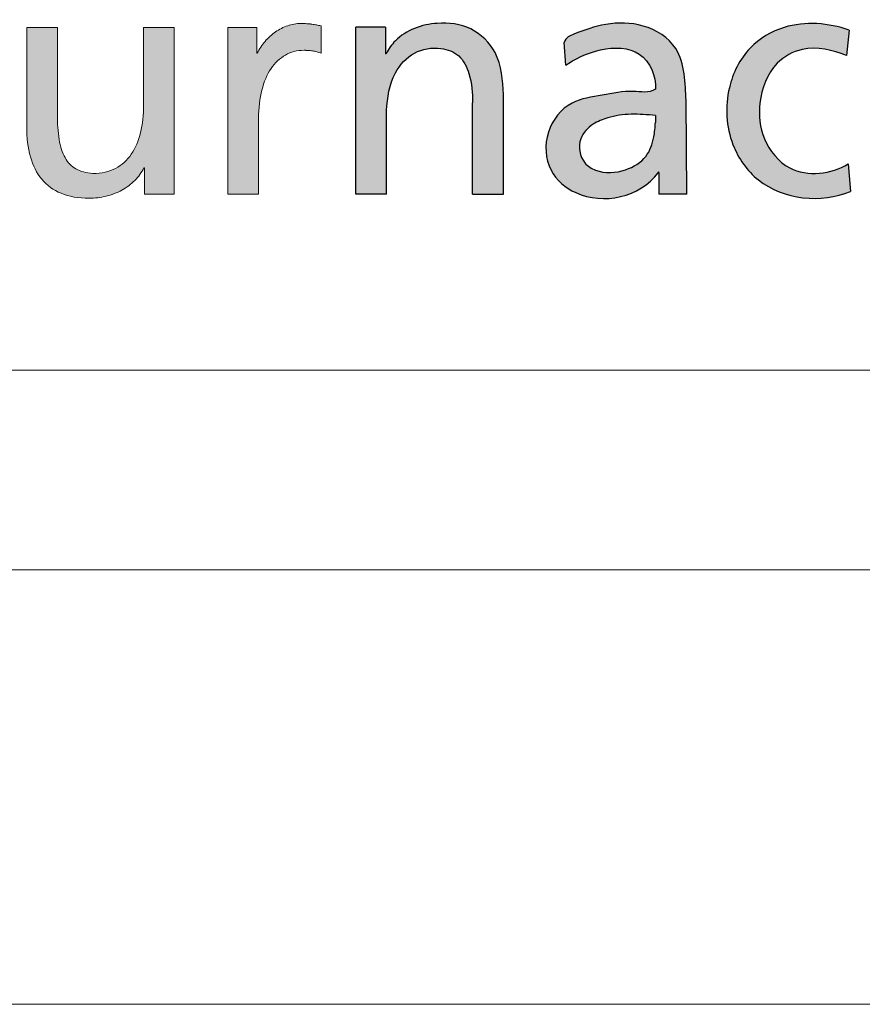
# Model space of a CAD drawing. Header units: millimetres. Extents: x 0 to 594, y 0 to 424.
# Tile 4 of 14: x 408 to 418, y 0 to 12. Entities that reach past the tile are written whole.
import ezdxf

# ---------------------------------------------------------------- set-up
doc = ezdxf.new("R2010")
doc.units = ezdxf.units.MM
doc.header["$LTSCALE"] = 0.25
doc.layers.add('FORMAT', color=7, linetype='Continuous')

# ---------------------------------------------------------------- blocks, each defined once
blk = doc.blocks.new('cajetin')
at = {"color": 7, "linetype": 'Continuous', "lineweight": 18}
for p, q in [((853.5, 7.5), (7.5, 7.5)), ((861, 0), (0, 0))]:
    blk.add_line(p, q, dxfattribs=at)
blk = doc.blocks.new('LOGO_sombreado')
at = {"linetype": 'Continuous'}
h = blk.add_hatch(color=7, dxfattribs=at)
edge = h.paths.add_edge_path(flags=0)
edge.add_line((8.928, 3.962), (8.875, 3.972))
edge.add_spline(control_points=[(8.875, 3.972), (8.858, 3.975), (8.841, 3.978), (8.823, 3.98)], knot_values=[22.132418, 22.132418, 22.132418, 22.132418, 23.132418, 23.132418, 23.132418, 23.132418], weights=[1, 1, 1, 1], degree=3, periodic=0)
edge.add_arc((8.709, 3.1), 0.888, 82.6219, 86.3614)
edge.add_spline(control_points=[(8.765, 3.986), (8.745, 3.987), (8.722, 3.988), (8.695, 3.988), (8.644, 3.988), (8.593, 3.979), (8.544, 3.963)], knot_values=[0.065266, 0.065266, 0.065266, 0.065266, 1.065266, 1.065266, 1.065266, 2.065266, 2.065266, 2.065266, 2.065266], weights=[1, 1, 1, 1, 1, 1, 1], degree=3, periodic=0)
edge.add_spline(control_points=[(8.544, 3.963), (8.495, 3.946), (8.448, 3.922), (8.404, 3.892)], knot_values=[2.065266, 2.065266, 2.065266, 2.065266, 3.065266, 3.065266, 3.065266, 3.065266], weights=[1, 1, 1, 1], degree=3, periodic=0)
edge.add_spline(control_points=[(8.404, 3.892), (8.36, 3.861), (8.319, 3.825), (8.283, 3.783)], knot_values=[3.065266, 3.065266, 3.065266, 3.065266, 4.065266, 4.065266, 4.065266, 4.065266], weights=[1, 1, 1, 1], degree=3, periodic=0)
edge.add_spline(control_points=[(8.283, 3.783), (8.248, 3.742), (8.218, 3.695), (8.194, 3.646)], knot_values=[4.065266, 4.065266, 4.065266, 4.065266, 5.065266, 5.065266, 5.065266, 5.065266], weights=[1, 1, 1, 1], degree=3, periodic=0)
edge.add_line((8.194, 3.646), (8.187, 3.646))
edge.add_line((8.187, 3.646), (8.187, 3.943))
edge.add_line((8.187, 3.943), (8.021, 3.943))
edge.add_line((8.021, 3.943), (7.856, 3.943))
edge.add_line((7.856, 3.943), (7.856, 3.703))
edge.add_line((7.856, 3.703), (7.856, 2.023))
edge.add_line((7.856, 2.023), (8.209, 2.023))
edge.add_spline(control_points=[(8.209, 2.023), (8.209, 2.314), (8.209, 2.605), (8.209, 2.896), (8.209, 3.017), (8.222, 3.126), (8.247, 3.222)], knot_values=[12.065266, 12.065266, 12.065266, 12.065266, 13.065266, 13.065266, 13.065266, 14.065266, 14.065266, 14.065266, 14.065266], weights=[1, 1, 1, 1, 1, 1, 1], degree=3, periodic=0)
edge.add_spline(control_points=[(8.247, 3.222), (8.271, 3.318), (8.307, 3.401), (8.352, 3.469)], knot_values=[14.065266, 14.065266, 14.065266, 14.065266, 15.065266, 15.065266, 15.065266, 15.065266], weights=[1, 1, 1, 1], degree=3, periodic=0)
edge.add_spline(control_points=[(8.352, 3.469), (8.398, 3.537), (8.454, 3.589), (8.518, 3.625)], knot_values=[15.065266, 15.065266, 15.065266, 15.065266, 16.065266, 16.065266, 16.065266, 16.065266], weights=[1, 1, 1, 1], degree=3, periodic=0)
edge.add_spline(control_points=[(8.518, 3.625), (8.582, 3.661), (8.654, 3.68), (8.733, 3.68)], knot_values=[16.065266, 16.065266, 16.065266, 16.065266, 17.065266, 17.065266, 17.065266, 17.065266], weights=[1, 1, 1, 1], degree=3, periodic=0)
edge.add_arc((8.733, 2.982), 0.698, 86.1548, 90.0023, ccw=False)
edge.add_spline(control_points=[(8.78, 3.678), (8.796, 3.677), (8.813, 3.675), (8.829, 3.673)], knot_values=[17.132418, 17.132418, 17.132418, 17.132418, 18.132418, 18.132418, 18.132418, 18.132418], weights=[1, 1, 1, 1], degree=3, periodic=0)
edge.add_spline(control_points=[(8.829, 3.673), (8.846, 3.67), (8.863, 3.667), (8.879, 3.662)], knot_values=[18.132418, 18.132418, 18.132418, 18.132418, 19.132418, 19.132418, 19.132418, 19.132418], weights=[1, 1, 1, 1], degree=3, periodic=0)
edge.add_spline(control_points=[(8.879, 3.662), (8.896, 3.658), (8.912, 3.652), (8.928, 3.646)], knot_values=[19.132418, 19.132418, 19.132418, 19.132418, 20.132418, 20.132418, 20.132418, 20.132418], weights=[1, 1, 1, 1], degree=3, periodic=0)
edge.add_line((8.928, 3.646), (8.928, 3.962))
h = blk.add_hatch(color=7, dxfattribs=at)
edge = h.paths.add_edge_path(flags=0)
edge.add_line((9.328, 2.026), (9.328, 3.946))
edge.add_line((9.328, 3.946), (9.67, 3.946))
edge.add_line((9.67, 3.946), (9.67, 3.641))
edge.add_line((9.67, 3.641), (9.678, 3.641))
edge.add_spline(control_points=[(9.678, 3.641), (9.704, 3.696), (9.793, 3.817), (10, 3.948), (10.305, 4.01), (10.669, 3.967), (10.997, 3.643), (11.021, 3.332), (11.026, 3.17)], knot_values=[0, 0, 0, 0, 0.090993, 0.223661, 0.358303, 0.55535, 0.750586, 1, 1, 1, 1], weights=[1, 1, 1, 1, 1, 1, 1, 1, 1], degree=3, periodic=0)
edge.add_line((11.026, 3.17), (11.026, 2.026))
edge.add_line((11.026, 2.026), (10.672, 2.026))
edge.add_line((10.672, 2.026), (10.672, 3.075))
edge.add_spline(control_points=[(10.672, 3.075), (10.669, 3.188), (10.66, 3.379), (10.536, 3.635), (10.28, 3.729), (9.984, 3.677), (9.726, 3.396), (9.691, 3.133), (9.683, 2.986)], knot_values=[0, 0, 0, 0, 0.181683, 0.307789, 0.426651, 0.591078, 0.760733, 1, 1, 1, 1], weights=[1, 1, 1, 1, 1, 1, 1, 1, 1], degree=3, periodic=0)
edge.add_line((9.683, 2.986), (9.681, 2.026))
edge.add_line((9.681, 2.026), (9.328, 2.026))
h = blk.add_hatch(color=7, dxfattribs=at)
edge = h.paths.add_edge_path(flags=0)
edge.add_spline(control_points=[(12.776, 3.232), (12.697, 3.183), (12.484, 3.232), (12.167, 3.156), (11.773, 3.111), (11.49, 2.752), (11.514, 2.287), (12.023, 1.86), (12.597, 1.99), (12.807, 2.27)], knot_values=[0, 0, 0, 0, 0.079966, 0.190057, 0.300094, 0.432511, 0.566689, 0.684622, 1, 1, 1, 1], weights=[1, 1, 1, 1, 1, 1, 1, 1, 1, 1], degree=3, periodic=0)
edge.add_spline(control_points=[(12.807, 2.27), (12.817, 2.296), (12.814, 2.27)], knot_values=[0, 0, 0, 1, 1, 1], weights=[1, 1, 1], degree=2, periodic=0)
edge.add_line((12.814, 2.27), (12.814, 2.023))
edge.add_line((12.814, 2.023), (13.139, 2.023))
edge.add_line((13.139, 2.023), (13.128, 3.106))
edge.add_spline(control_points=[(13.128, 3.106), (13.12, 3.292), (13.119, 3.706), (12.65, 4), (12.214, 4.002), (11.911, 3.898), (11.743, 3.828), (11.727, 3.77)], knot_values=[0, 0, 0, 0, 0.300445, 0.525135, 0.737289, 0.925487, 1, 1, 1, 1], weights=[1, 1, 1, 1, 1, 1, 1, 1], degree=3, periodic=0)
edge.add_line((11.727, 3.77), (11.744, 3.507))
edge.add_spline(control_points=[(11.744, 3.507), (11.927, 3.643), (12.567, 3.881), (12.789, 3.381), (12.776, 3.232)], knot_values=[0, 0, 0, 0, 0.658996, 1, 1, 1, 1], weights=[1, 1, 1, 1, 1], degree=3, periodic=0)
edge = h.paths.add_edge_path(flags=0)
edge.add_spline(control_points=[(12.776, 2.849), (12.772, 2.793), (12.762, 2.658), (12.682, 2.43), (12.419, 2.275), (12.142, 2.255), (11.913, 2.398), (11.87, 2.662), (12.044, 2.834), (12.252, 2.921), (12.499, 2.953), (12.683, 2.938), (12.776, 2.931)], knot_values=[0, 0, 0, 0, 0.068904, 0.168815, 0.283862, 0.42722, 0.488917, 0.605379, 0.695962, 0.771545, 0.884045, 1, 1, 1, 1], weights=[1, 1, 1, 1, 1, 1, 1, 1, 1, 1, 1, 1, 1], degree=3, periodic=0)
edge.add_line((12.776, 2.931), (12.776, 2.849))
h = blk.add_hatch(color=7, dxfattribs=at)
edge = h.paths.add_edge_path(flags=0)
edge.add_spline(control_points=[(5.713, 2.196), (5.772, 2.125), (5.847, 2.071), (5.937, 2.034)], knot_values=[55, 55, 55, 55, 56, 56, 56, 56], weights=[1, 1, 1, 1], degree=3, periodic=0)
edge.add_spline(control_points=[(5.937, 2.034), (6.028, 1.997), (6.135, 1.977), (6.259, 1.977)], knot_values=[56, 56, 56, 56, 57, 57, 57, 57], weights=[1, 1, 1, 1], degree=3, periodic=0)
edge.add_arc((6.259, 2.796), 0.818, 269.9868, 283.8904)
edge.add_spline(control_points=[(6.456, 2.001), (6.519, 2.017), (6.58, 2.04), (6.635, 2.071)], knot_values=[0, 0, 0, 0, 1, 1, 1, 1], weights=[1, 1, 1, 1], degree=3, periodic=0)
edge.add_spline(control_points=[(6.635, 2.071), (6.69, 2.101), (6.741, 2.137), (6.784, 2.181)], knot_values=[1, 1, 1, 1, 2, 2, 2, 2], weights=[1, 1, 1, 1], degree=3, periodic=0)
edge.add_spline(control_points=[(6.784, 2.181), (6.827, 2.224), (6.863, 2.273), (6.889, 2.328)], knot_values=[2, 2, 2, 2, 3, 3, 3, 3], weights=[1, 1, 1, 1], degree=3, periodic=0)
edge.add_line((6.889, 2.328), (6.896, 2.328))
edge.add_line((6.896, 2.328), (6.896, 2.023))
edge.add_line((6.896, 2.023), (7.067, 2.023))
edge.add_line((7.067, 2.023), (7.238, 2.023))
edge.add_line((7.238, 2.023), (7.238, 2.263))
edge.add_line((7.238, 2.263), (7.238, 3.943))
edge.add_line((7.238, 3.943), (6.885, 3.943))
edge.add_line((6.885, 3.943), (6.885, 3.721))
edge.add_spline(control_points=[(6.885, 3.721), (6.885, 3.647), (6.885, 3.573), (6.885, 3.499), (6.885, 3.35), (6.885, 3.202), (6.885, 3.054), (6.885, 2.937), (6.873, 2.829), (6.85, 2.734)], knot_values=[30, 30, 30, 30, 31, 31, 31, 33, 33, 33, 34, 34, 34, 34], weights=[1, 1, 1, 1, 1, 1, 1, 1, 1, 1], degree=3, periodic=0)
edge.add_spline(control_points=[(6.85, 2.734), (6.827, 2.637), (6.792, 2.553), (6.696, 2.414), (6.636, 2.359), (6.562, 2.321)], knot_values=[34, 34, 34, 34, 35, 35, 36, 36, 36, 36], weights=[1, 1, 1, 1, 1, 1], degree=3, periodic=0)
edge.add_spline(control_points=[(6.562, 2.321), (6.489, 2.284), (6.402, 2.263), (6.301, 2.263)], knot_values=[36, 36, 36, 36, 37, 37, 37, 37], weights=[1, 1, 1, 1], degree=3, periodic=0)
edge.add_spline(control_points=[(6.301, 2.263), (6.224, 2.268), (6.16, 2.285), (6.107, 2.315)], knot_values=[37, 37, 37, 37, 38, 38, 38, 38], weights=[1, 1, 1, 1], degree=3, periodic=0)
edge.add_spline(control_points=[(6.107, 2.315), (6.054, 2.345), (6.013, 2.388), (5.982, 2.445)], knot_values=[38, 38, 38, 38, 39, 39, 39, 39], weights=[1, 1, 1, 1], degree=3, periodic=0)
edge.add_spline(control_points=[(5.982, 2.445), (5.95, 2.501), (5.928, 2.571), (5.914, 2.655)], knot_values=[39, 39, 39, 39, 40, 40, 40, 40], weights=[1, 1, 1, 1], degree=3, periodic=0)
edge.add_spline(control_points=[(5.914, 2.655), (5.9, 2.739), (5.894, 2.837), (5.894, 2.949), (5.894, 3.115), (5.894, 3.28), (5.894, 3.446), (5.894, 3.529), (5.894, 3.612), (5.894, 3.695), (5.894, 3.777), (5.894, 3.86), (5.894, 3.943)], knot_values=[40, 40, 40, 40, 41, 41, 41, 43, 43, 43, 44, 44, 44, 45, 45, 45, 45], weights=[1, 1, 1, 1, 1, 1, 1, 1, 1, 1, 1, 1, 1], degree=3, periodic=0)
edge.add_line((5.894, 3.943), (5.54, 3.943))
edge.add_spline(control_points=[(5.54, 3.943), (5.54, 3.848), (5.54, 3.753), (5.54, 3.658), (5.54, 3.563), (5.54, 3.468), (5.54, 3.372), (5.54, 3.182), (5.54, 2.992), (5.54, 2.802), (5.54, 2.673), (5.554, 2.557), (5.583, 2.455)], knot_values=[49, 49, 49, 49, 50, 50, 50, 51, 51, 51, 53, 53, 53, 54, 54, 54, 54], weights=[1, 1, 1, 1, 1, 1, 1, 1, 1, 1, 1, 1, 1], degree=3, periodic=0)
edge.add_spline(control_points=[(5.583, 2.455), (5.611, 2.354), (5.655, 2.267), (5.713, 2.196)], knot_values=[54, 54, 54, 54, 55, 55, 55, 55], weights=[1, 1, 1, 1], degree=3, periodic=0)
at = {"layer": 'FORMAT'}
h = blk.add_hatch(color=256, dxfattribs=at)
edge = h.paths.add_edge_path(flags=0)
edge.add_spline(control_points=[(14.994, 2.372), (14.803, 2.254), (14.35, 2.197), (13.993, 2.642), (13.945, 3.102), (14.101, 3.522), (14.519, 3.756), (14.818, 3.682), (14.975, 3.62)], knot_values=[0, 0, 0, 0, 0.239736, 0.392762, 0.535377, 0.707741, 0.820778, 1, 1, 1, 1], weights=[1, 1, 1, 1, 1, 1, 1, 1, 1], degree=3, periodic=0)
edge.add_line((14.975, 3.62), (15.005, 3.913))
edge.add_spline(control_points=[(15.005, 3.913), (14.769, 3.994), (14.338, 4.032), (13.818, 3.724), (13.565, 3.214), (13.598, 2.624), (14.052, 1.977), (14.687, 1.916), (15.02, 2.056)], knot_values=[0, 0, 0, 0, 0.189442, 0.304437, 0.433405, 0.598153, 0.723513, 1, 1, 1, 1], weights=[1, 1, 1, 1, 1, 1, 1, 1, 1], degree=3, periodic=0)
edge.add_line((15.02, 2.056), (14.994, 2.372))
at = {"color": 7, "linetype": 'Continuous', "lineweight": 18}
blk.add_line((0, 0), (72.5, 0), dxfattribs=at)
blk.add_arc((6.259, 2.796), 0.818, 269.9868, 283.8904, dxfattribs=at)
at = {"color": 8, "linetype": 'Continuous', "lineweight": 0}
for points, knots in [([(8.765, 3.986), (8.745, 3.987), (8.722, 3.988), (8.695, 3.988), (8.644, 3.988), (8.593, 3.979), (8.544, 3.963)], [0.065266, 0.065266, 0.065266, 0.065266, 1.065266, 1.065266, 1.065266, 2.065266, 2.065266, 2.065266, 2.065266]), ([(5.894, 3.943), (5.864, 3.943), (5.835, 3.943), (5.805, 3.943), (5.746, 3.943), (5.688, 3.943), (5.629, 3.943), (5.599, 3.943), (5.57, 3.943), (5.54, 3.943)], [45, 45, 45, 45, 46, 46, 46, 48, 48, 48, 49, 49, 49, 49]), ([(5.54, 3.943), (5.54, 3.848), (5.54, 3.753), (5.54, 3.658), (5.54, 3.563), (5.54, 3.468), (5.54, 3.372), (5.54, 3.182), (5.54, 2.992), (5.54, 2.802), (5.54, 2.673), (5.554, 2.557), (5.583, 2.455)], [49, 49, 49, 49, 50, 50, 50, 51, 51, 51, 53, 53, 53, 54, 54, 54, 54]), ([(5.914, 2.655), (5.9, 2.739), (5.894, 2.837), (5.894, 2.949), (5.894, 3.115), (5.894, 3.28), (5.894, 3.446), (5.894, 3.529), (5.894, 3.612), (5.894, 3.695), (5.894, 3.777), (5.894, 3.86), (5.894, 3.943)], [40, 40, 40, 40, 41, 41, 41, 43, 43, 43, 44, 44, 44, 45, 45, 45, 45]), ([(7.238, 3.943), (7.209, 3.943), (7.179, 3.943), (7.15, 3.943), (7.091, 3.943), (7.032, 3.943), (6.973, 3.943), (6.944, 3.943), (6.914, 3.943), (6.885, 3.943)], [25, 25, 25, 25, 26, 26, 26, 28, 28, 28, 29, 29, 29, 29]), ([(7.238, 2.263), (7.238, 2.318), (7.238, 2.373), (7.238, 2.428), (7.238, 2.533), (7.238, 2.638), (7.238, 2.743), (7.238, 2.823), (7.238, 2.903), (7.238, 2.983), (7.238, 3.143), (7.238, 3.303), (7.238, 3.463), (7.238, 3.623), (7.238, 3.783), (7.238, 3.943)], [20, 20, 20, 20, 21, 21, 21, 22, 22, 22, 23, 23, 23, 24, 24, 24, 25, 25, 25, 25]), ([(6.885, 3.721), (6.885, 3.647), (6.885, 3.573), (6.885, 3.499), (6.885, 3.35), (6.885, 3.202), (6.885, 3.054), (6.885, 2.937), (6.873, 2.829), (6.85, 2.734)], [30, 30, 30, 30, 31, 31, 31, 33, 33, 33, 34, 34, 34, 34]), ([(8.209, 2.023), (8.209, 2.314), (8.209, 2.605), (8.209, 2.896), (8.209, 3.017), (8.222, 3.126), (8.247, 3.222)], [12.065266, 12.065266, 12.065266, 12.065266, 13.065266, 13.065266, 13.065266, 14.065266, 14.065266, 14.065266, 14.065266]), ([(6.85, 2.734), (6.827, 2.637), (6.792, 2.553), (6.696, 2.414), (6.636, 2.359), (6.562, 2.321)], [34, 34, 34, 34, 35, 35, 36, 36, 36, 36]), ([(6.889, 2.328), (6.89, 2.328), (6.892, 2.328), (6.893, 2.328), (6.894, 2.328), (6.894, 2.328), (6.894, 2.328), (6.894, 2.328), (6.895, 2.328), (6.895, 2.328), (6.895, 2.328), (6.895, 2.328), (6.895, 2.328), (6.896, 2.328), (6.896, 2.328), (6.896, 2.328)], [3, 3, 3, 3, 4, 4, 4, 5, 5, 5, 6, 6, 6, 7, 7, 7, 8, 8, 8, 8]), ([(6.896, 2.328), (6.896, 2.302), (6.896, 2.277), (6.896, 2.251), (6.896, 2.226), (6.896, 2.201), (6.896, 2.175), (6.896, 2.15), (6.896, 2.124), (6.896, 2.099), (6.896, 2.095), (6.896, 2.091), (6.896, 2.087), (6.896, 2.078), (6.896, 2.07), (6.896, 2.061), (6.896, 2.056), (6.896, 2.051), (6.896, 2.047), (6.896, 2.043), (6.896, 2.039), (6.896, 2.035), (6.896, 2.031), (6.896, 2.027), (6.896, 2.023)], [8, 8, 8, 8, 9, 9, 9, 10, 10, 10, 12, 12, 12, 13, 13, 13, 14, 14, 14, 15, 15, 15, 16, 16, 16, 17, 17, 17, 17])]:
    blk.add_open_spline(points, degree=3, knots=knots, dxfattribs=at)
for points, weights in [([(8.823, 3.98), (8.804, 3.983), (8.785, 3.985), (8.765, 3.986)], [1, 0.999645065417, 0.999645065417, 1]), ([(8.733, 3.68), (8.749, 3.68), (8.764, 3.679), (8.78, 3.678)], [1, 0.99962425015, 0.99962425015, 1])]:
    blk.add_rational_spline(points, weights, degree=3, dxfattribs=at)
for points in [[(8.875, 3.972), (8.858, 3.975), (8.841, 3.978), (8.823, 3.98)], [(8.928, 3.962), (8.911, 3.965), (8.893, 3.969), (8.875, 3.972)], [(6.885, 3.943), (6.885, 3.869), (6.885, 3.795), (6.885, 3.721)], [(8.021, 3.943), (7.966, 3.943), (7.911, 3.943), (7.856, 3.943)], [(7.856, 3.943), (7.856, 3.863), (7.856, 3.783), (7.856, 3.703)], [(8.187, 3.943), (8.132, 3.943), (8.077, 3.943), (8.021, 3.943)], [(8.187, 3.646), (8.187, 3.745), (8.187, 3.844), (8.187, 3.943)], [(8.404, 3.892), (8.36, 3.861), (8.319, 3.825), (8.283, 3.783)], [(8.544, 3.963), (8.495, 3.946), (8.448, 3.922), (8.404, 3.892)], [(8.928, 3.646), (8.928, 3.751), (8.928, 3.856), (8.928, 3.962)], [(8.283, 3.783), (8.248, 3.742), (8.218, 3.695), (8.194, 3.646)], [(7.856, 3.703), (7.856, 3.143), (7.856, 2.583), (7.856, 2.023)], [(8.194, 3.646), (8.192, 3.646), (8.189, 3.646), (8.187, 3.646)], [(8.518, 3.625), (8.582, 3.661), (8.654, 3.68), (8.733, 3.68)], [(8.78, 3.678), (8.796, 3.677), (8.813, 3.675), (8.829, 3.673)], [(8.829, 3.673), (8.846, 3.67), (8.863, 3.667), (8.879, 3.662)], [(8.879, 3.662), (8.896, 3.658), (8.912, 3.652), (8.928, 3.646)], [(8.352, 3.469), (8.398, 3.537), (8.454, 3.589), (8.518, 3.625)], [(8.247, 3.222), (8.271, 3.318), (8.307, 3.401), (8.352, 3.469)], [(5.982, 2.445), (5.95, 2.501), (5.928, 2.571), (5.914, 2.655)], [(5.583, 2.455), (5.611, 2.354), (5.655, 2.267), (5.713, 2.196)], [(6.107, 2.315), (6.054, 2.345), (6.013, 2.388), (5.982, 2.445)], [(6.301, 2.263), (6.224, 2.268), (6.16, 2.285), (6.107, 2.315)], [(6.562, 2.321), (6.489, 2.284), (6.402, 2.263), (6.301, 2.263)], [(6.784, 2.181), (6.827, 2.224), (6.863, 2.273), (6.889, 2.328)], [(5.713, 2.196), (5.772, 2.125), (5.847, 2.071), (5.937, 2.034)], [(6.635, 2.071), (6.69, 2.101), (6.741, 2.137), (6.784, 2.181)], [(7.238, 2.023), (7.238, 2.103), (7.238, 2.183), (7.238, 2.263)], [(6.456, 2.001), (6.519, 2.017), (6.58, 2.04), (6.635, 2.071)], [(5.937, 2.034), (6.028, 1.997), (6.135, 1.977), (6.259, 1.977)], [(6.896, 2.023), (6.953, 2.023), (7.01, 2.023), (7.067, 2.023)], [(7.067, 2.023), (7.124, 2.023), (7.181, 2.023), (7.238, 2.023)], [(7.856, 2.023), (7.974, 2.023), (8.092, 2.023), (8.209, 2.023)]]:
    blk.add_open_spline(points, degree=3, dxfattribs=at)
at = {"color": 7, "linetype": 'Continuous', "lineweight": 0}
blk.add_open_spline([(12.807, 2.27), (12.817, 2.296), (12.814, 2.27)], degree=2, dxfattribs=at)
at = {"layer": 'FORMAT', "color": 7}
for p, q in [((9.67, 3.946), (9.328, 3.946)), ((9.328, 2.026), (9.328, 3.946)), ((9.67, 3.946), (9.67, 3.641)), ((15.005, 3.913), (14.975, 3.62)), ((11.744, 3.507), (11.727, 3.77)), ((9.678, 3.641), (9.67, 3.641)), ((10.672, 2.026), (10.672, 3.075)), ((11.026, 2.026), (11.026, 3.17)), ((13.139, 2.023), (13.128, 3.106)), ((9.681, 2.026), (9.683, 2.986)), ((12.776, 2.931), (12.776, 2.849)), ((12.814, 2.27), (12.814, 2.023)), ((14.994, 2.372), (15.02, 2.056)), ((9.681, 2.026), (9.328, 2.026)), ((10.672, 2.026), (11.026, 2.026)), ((13.139, 2.023), (12.814, 2.023))]:
    blk.add_line(p, q, dxfattribs=at)
for points, knots in [([(11.026, 3.17), (11.021, 3.332), (10.997, 3.643), (10.669, 3.967), (10.305, 4.01), (10, 3.948), (9.793, 3.817), (9.704, 3.696), (9.678, 3.641)], [0, 0, 0, 0, 0.249414, 0.44465, 0.641697, 0.776339, 0.909007, 1, 1, 1, 1]), ([(13.128, 3.106), (13.12, 3.292), (13.119, 3.706), (12.65, 4), (12.214, 4.002), (11.911, 3.898), (11.743, 3.828), (11.727, 3.77)], [0, 0, 0, 0, 0.300445, 0.525135, 0.737289, 0.925487, 1, 1, 1, 1]), ([(15.005, 3.913), (14.769, 3.994), (14.338, 4.032), (13.818, 3.724), (13.565, 3.214), (13.598, 2.624), (14.052, 1.977), (14.687, 1.916), (15.02, 2.056)], [0, 0, 0, 0, 0.189442, 0.304437, 0.433405, 0.598153, 0.723513, 1, 1, 1, 1]), ([(11.744, 3.507), (11.927, 3.643), (12.567, 3.881), (12.789, 3.381), (12.776, 3.232)], [0, 0, 0, 0, 0.658996, 1, 1, 1, 1]), ([(9.683, 2.986), (9.691, 3.133), (9.726, 3.396), (9.984, 3.677), (10.28, 3.729), (10.536, 3.635), (10.66, 3.379), (10.669, 3.188), (10.672, 3.075)], [0, 0, 0, 0, 0.239267, 0.408922, 0.573349, 0.692211, 0.818317, 1, 1, 1, 1]), ([(14.975, 3.62), (14.818, 3.682), (14.519, 3.756), (14.101, 3.522), (13.945, 3.102), (13.993, 2.642), (14.35, 2.197), (14.803, 2.254), (14.994, 2.372)], [0, 0, 0, 0, 0.179222, 0.292259, 0.464623, 0.607238, 0.760264, 1, 1, 1, 1]), ([(12.776, 3.232), (12.697, 3.183), (12.484, 3.232), (12.167, 3.156), (11.773, 3.111), (11.49, 2.752), (11.514, 2.287), (12.023, 1.86), (12.597, 1.99), (12.807, 2.27)], [0, 0, 0, 0, 0.079966, 0.190057, 0.300094, 0.432511, 0.566689, 0.684622, 1, 1, 1, 1]), ([(12.776, 2.931), (12.683, 2.938), (12.499, 2.953), (12.252, 2.921), (12.044, 2.834), (11.87, 2.662), (11.913, 2.398), (12.142, 2.255), (12.419, 2.275), (12.682, 2.43), (12.762, 2.658), (12.772, 2.793), (12.776, 2.849)], [0, 0, 0, 0, 0.115955, 0.228455, 0.304038, 0.394621, 0.511083, 0.57278, 0.716138, 0.831185, 0.931096, 1, 1, 1, 1])]:
    blk.add_open_spline(points, degree=3, knots=knots, dxfattribs=at)
blk = doc.blocks.new('A$C05b564d1')
at = {"color": 7, "linetype": 'Continuous', "lineweight": 18}
blk.add_line((402.554, 5.174), (588.826, 5.174), dxfattribs=at)
at = {"xscale": 0.689895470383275, "yscale": 0.689895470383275, "zscale": 0.689895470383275}
blk.add_blockref('cajetin', (0, 0), dxfattribs=at)
at = {"color": 7, "linetype": 'Continuous', "xscale": 1.034843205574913, "yscale": 1.034843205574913, "zscale": 1.034843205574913}
blk.add_blockref('LOGO_sombreado', (402.564, 7.552), dxfattribs=at)

msp = doc.modelspace()

# ---------------------------------------------------------------- block references
msp.add_blockref('A$C05b564d1', (0, 0))

doc.saveas('drawing.dxf')
